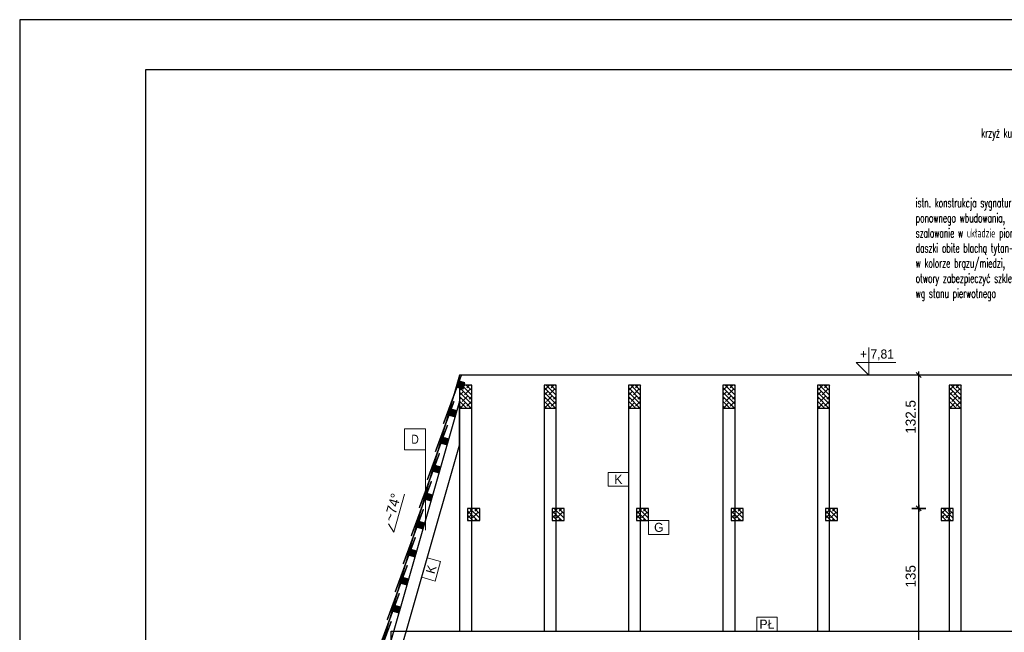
# Model space of a CAD drawing. Header units: centimetres. Extents: x 148485 to 162129, y -6573 to -2118.
# Tile 136 of 167: x 153855 to 154834, y -4212 to -3603. Entities that reach past the tile are written whole.
import ezdxf
from ezdxf import colors
from ezdxf.entities.mleader import LeaderData, LeaderLine
from ezdxf.enums import TextEntityAlignment as Align
from ezdxf.math import Vec2, Vec3

# ---------------------------------------------------------------- set-up
doc = ezdxf.new("R2010")
doc.units = ezdxf.units.CM
doc.header["$LTSCALE"] = 0.1
doc.layers.get('0').update_dxf_attribs({"color": 45})
for name, color, linetype, lineweight in [('A_opis_warstw', 60, 'Continuous', 13), ('A_Opisy', 7, 'Continuous', 18), ('A_opisy więźby', 51, 'Continuous', 13)]:
    doc.layers.add(name, color=color, linetype=linetype, lineweight=lineweight)
for name, color, linetype in [('A_wymiary_zewn', 4, 'Continuous'), ('Format', 7, 'Continuous'), ('hatch_R&F', 4, 'Continuous'), ('ozn_graficzne_PROKON', 5, 'Continuous'), ('ozn_graficzne_R&F', 5, 'Continuous'), ('widoki_R&F', 4, 'Continuous'), ('więźba_R&F', 3, 'Continuous')]:
    doc.layers.add(name, color=color, linetype=linetype)
doc.styles.add('CG', font='FL Pismo Techniczne.ttf')
doc.styles.add('Skala 50', font='simplex.shx', dxfattribs={"width": 0.9, "height": 10})
doc.styles.add('TECH', font='flptechn.ttf')
doc.dimstyles.new('1_50 [cm]', dxfattribs={"dimtxt": 10, "dimasz": 0.5, "dimexe": 0.18, "dimexo": 0.0625, "dimgap": 3, "dimtad": 1, "dimrnd": 0.5, "dimdsep": 46, "dimtxsty": 'TECH', "dimblk1": 'KR', "dimblk2": 'KR', "dimsah": 1, "dimcen": 0.09, "dimse1": 1, "dimse2": 1, "dimclrt": 256, "dimadec": 0, "dimazin": 0, "dimtfac": 1, "dimtofl": 0, "dimtmove": 0, "dimatfit": 3, "dimfxl": 1, "dimtvp": 1, "dimtfill": 1, "dimtfillclr": 256, "dimtolj": 1, "dimtzin": 0, "dimarcsym": 0})

# ---------------------------------------------------------------- blocks, each defined once
blk = doc.blocks.new('KR')
for p, q in [((-7, 0), (7, 0)), ((-4.9, -4.9), (4.9, 4.9)), ((0, -14), (0, 14))]:
    blk.add_line(p, q)
blk = doc.blocks.new('*D520')
at = {"layer": 'A_wymiary_zewn', "color": 0, "lineweight": -2, "transparency": 16777216}
blk.add_line((154749.05, -4223.56), (154749.05, -4089.56), dxfattribs=at)
at = {"layer": 'Defpoints', "color": 0, "transparency": 16777216}
for p in [(154616.3, -4089.06), (154749.05, -4089.06), (154551.68, -4224.06)]:
    blk.add_point(p, dxfattribs=at)
at = {"layer": 'A_wymiary_zewn', "color": 0, "linetype": 'ByBlock', "lineweight": -2, "transparency": 16777216, "xscale": 0.5, "yscale": 0.5, "zscale": 0.5}
for p, rotation in [((154749.05, -4089.06), 90), ((154749.05, -4224.06), 270)]:
    blk.add_blockref('KR', p, dxfattribs=dict(at, rotation=rotation))
at = {"layer": 'A_wymiary_zewn', "transparency": 16777216, "insert": (154741.05, -4156.56), "char_height": 10, "attachment_point": 5, "rotation": 90, "style": 'TECH', "bg_fill": 3, "box_fill_scale": 1.1, "bg_fill_color": 256, "bg_fill_true_color": 13158600, "bg_fill_transparency": 0}
blk.add_mtext('\\A1;135', dxfattribs=at)
blk = doc.blocks.new('*D521')
at = {"layer": 'A_wymiary_zewn', "color": 0, "lineweight": -2, "transparency": 16777216}
blk.add_line((154749.05, -4088.56), (154749.05, -3956.96), dxfattribs=at)
at = {"layer": 'Defpoints', "color": 0, "transparency": 16777216}
for p in [(154678.68, -3956.46), (154749.05, -3956.46), (154616.3, -4089.06)]:
    blk.add_point(p, dxfattribs=at)
at = {"layer": 'A_wymiary_zewn', "color": 0, "linetype": 'ByBlock', "lineweight": -2, "transparency": 16777216, "xscale": 0.5, "yscale": 0.5, "zscale": 0.5}
for p, rotation in [((154749.05, -3956.46), 90), ((154749.05, -4089.06), 270)]:
    blk.add_blockref('KR', p, dxfattribs=dict(at, rotation=rotation))
at = {"layer": 'A_wymiary_zewn', "transparency": 16777216, "insert": (154741.05, -3998), "char_height": 10, "attachment_point": 5, "rotation": 90, "style": 'TECH', "bg_fill": 3, "box_fill_scale": 1.1, "bg_fill_color": 256, "bg_fill_true_color": 13158600, "bg_fill_transparency": 0}
blk.add_mtext('\\A1;132.5', dxfattribs=at)
blk = doc.blocks.new('_Open30')
at = {"color": 0, "linetype": 'ByBlock', "lineweight": -2, "transparency": 16777216}
for p, q in [((-1, 0.2679), (0, 0)), ((0, 0), (-1, -0.2679)), ((0, 0), (-1, 0))]:
    blk.add_line(p, q, dxfattribs=at)

msp = doc.modelspace()

# ---------------------------------------------------------------- hatches: boundary and pattern name
at = {"layer": 'hatch_R&F'}
h = msp.add_hatch(dxfattribs=at)
h.set_pattern_fill('ANSI38', color=256, scale=0.35, angle=129.176942)
h.set_pattern_definition([(110.9993878, (3163.4021, -19891.6407), (-1.037445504, -0.398225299), []), (200.9993878, (3163.4021, -19891.6407), (-1.67666571, -1.833896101), [2.778125, -1.666875])])
h.paths.add_polyline_path([(154295.887, -3970.015), (154297.541, -3964.247), (154291.774, -3962.594), (154290.12, -3968.361)])
h = msp.add_hatch(dxfattribs=at)
h.set_pattern_fill('ANSI38', color=256, angle=90)
h.set_pattern_definition([(135, (2558.8823, 1521.0527), (-2.24506403, -2.24506403), []), (225, (2558.8823, 1521.0527), (-2.24506403, -6.73519209), [7.9375, -4.7625])])
h.paths.add_polyline_path([(154292.304, -3989.227), (154304.304, -3989.227), (154304.304, -3966.582), (154292.304, -3966.582)])
h = msp.add_hatch(dxfattribs=at)
h.set_pattern_fill('ANSI38', color=256, angle=90)
h.set_pattern_definition([(135, (2642.8823, 1521.0527), (-2.24506403, -2.24506403), []), (225, (2642.8823, 1521.0527), (-2.24506403, -6.73519209), [7.9375, -4.7625])])
h.paths.add_polyline_path([(154376.304, -3989.227), (154388.304, -3989.227), (154388.304, -3966.582), (154376.304, -3966.582)])
h = msp.add_hatch(dxfattribs=at)
h.set_pattern_fill('ANSI38', color=256, angle=90)
h.set_pattern_definition([(135, (2726.8823, 1521.0527), (-2.24506403, -2.24506403), []), (225, (2726.8823, 1521.0527), (-2.24506403, -6.73519209), [7.9375, -4.7625])])
h.paths.add_polyline_path([(154460.304, -3989.227), (154472.304, -3989.227), (154472.304, -3966.582), (154460.304, -3966.582)])
h = msp.add_hatch(dxfattribs=at)
h.set_pattern_fill('ANSI38', color=256, angle=90)
h.set_pattern_definition([(135, (2820.8823, 1521.0527), (-2.24506403, -2.24506403), []), (225, (2820.8823, 1521.0527), (-2.24506403, -6.73519209), [7.9375, -4.7625])])
h.paths.add_polyline_path([(154554.304, -3989.227), (154566.304, -3989.227), (154566.304, -3966.582), (154554.304, -3966.582)])
h = msp.add_hatch(dxfattribs=at)
h.set_pattern_fill('ANSI38', color=256, angle=90)
h.set_pattern_definition([(135, (2914.8823, 1521.0527), (-2.24506403, -2.24506403), []), (225, (2914.8823, 1521.0527), (-2.24506403, -6.73519209), [7.9375, -4.7625])])
h.paths.add_polyline_path([(154648.304, -3989.227), (154660.304, -3989.227), (154660.304, -3966.582), (154648.304, -3966.582)])
h = msp.add_hatch(dxfattribs=at)
h.set_pattern_fill('ANSI38', color=256, angle=90)
h.set_pattern_definition([(135, (3045.8823, 1521.0527), (-2.24506403, -2.24506403), []), (225, (3045.8823, 1521.0527), (-2.24506403, -6.73519209), [7.9375, -4.7625])])
h.paths.add_polyline_path([(154779.304, -3989.227), (154791.304, -3989.227), (154791.304, -3966.582), (154779.304, -3966.582)])
h = msp.add_hatch(dxfattribs=at)
h.set_pattern_fill('ANSI38', color=256, scale=0.35, angle=129.176942)
h.set_pattern_definition([(110.9993878, (3155.4086, -19919.5173), (-1.037445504, -0.398225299), []), (200.9993878, (3155.4086, -19919.5173), (-1.67666571, -1.833896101), [2.778125, -1.666875])])
h.paths.add_polyline_path([(154287.894, -3997.892), (154289.548, -3992.124), (154283.78, -3990.47), (154282.126, -3996.238)])
h = msp.add_hatch(dxfattribs=at)
h.set_pattern_fill('ANSI38', color=256, scale=0.35, angle=129.176942)
h.set_pattern_definition([(110.9993878, (3143.4232, -19945.9246), (-1.037445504, -0.398225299), []), (200.9993878, (3143.4232, -19945.9246), (-1.67666571, -1.833896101), [2.778125, -1.666875])])
h.paths.add_polyline_path([(154279.901, -4025.768), (154281.554, -4020.001), (154275.787, -4018.347), (154274.133, -4024.114)])
h = msp.add_hatch(dxfattribs=at)
h.set_pattern_fill('ANSI38', color=256, scale=0.35, angle=129.176942)
h.set_pattern_definition([(110.9993878, (3131.4377, -19972.332), (-1.037445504, -0.398225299), []), (200.9993878, (3131.4377, -19972.332), (-1.67666571, -1.833896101), [2.778125, -1.666875])])
h.paths.add_polyline_path([(154271.907, -4053.645), (154273.561, -4047.877), (154267.793, -4046.223), (154266.139, -4051.991)])
h = msp.add_hatch(dxfattribs=at)
h.set_pattern_fill('ANSI38', color=256, scale=0.35, angle=129.176942)
h.set_pattern_definition([(110.9993878, (3119.4522, -19998.7393), (-1.037445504, -0.398225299), []), (200.9993878, (3119.4522, -19998.7393), (-1.67666571, -1.833896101), [2.778125, -1.666875])])
h.paths.add_polyline_path([(154263.914, -4081.521), (154265.567, -4075.754), (154259.8, -4074.1), (154258.146, -4079.867)])
h = msp.add_hatch(dxfattribs=at)
h.set_pattern_fill('ANSI38', color=256, angle=90)
h.set_pattern_definition([(135, (2566.8823, 1398.5742), (-2.24506403, -2.24506403), []), (225, (2566.8823, 1398.5742), (-2.24506403, -6.73519209), [7.9375, -4.7625])])
h.paths.add_polyline_path([(154300.304, -4101.06), (154312.304, -4101.06), (154312.304, -4089.06), (154300.304, -4089.06)])
h = msp.add_hatch(dxfattribs=at)
h.set_pattern_fill('ANSI38', color=256, angle=90)
h.set_pattern_definition([(135, (2650.8823, 1398.5742), (-2.24506403, -2.24506403), []), (225, (2650.8823, 1398.5742), (-2.24506403, -6.73519209), [7.9375, -4.7625])])
h.paths.add_polyline_path([(154384.304, -4101.06), (154396.304, -4101.06), (154396.304, -4089.06), (154384.304, -4089.06)])
h = msp.add_hatch(dxfattribs=at)
h.set_pattern_fill('ANSI38', color=256, angle=90)
h.set_pattern_definition([(135, (2734.8823, 1398.5742), (-2.24506403, -2.24506403), []), (225, (2734.8823, 1398.5742), (-2.24506403, -6.73519209), [7.9375, -4.7625])])
h.paths.add_polyline_path([(154468.304, -4101.06), (154480.304, -4101.06), (154480.304, -4089.06), (154468.304, -4089.06)])
h = msp.add_hatch(dxfattribs=at)
h.set_pattern_fill('ANSI38', color=256, angle=90)
h.set_pattern_definition([(135, (2828.8823, 1398.5742), (-2.24506403, -2.24506403), []), (225, (2828.8823, 1398.5742), (-2.24506403, -6.73519209), [7.9375, -4.7625])])
h.paths.add_polyline_path([(154562.304, -4101.06), (154574.304, -4101.06), (154574.304, -4089.06), (154562.304, -4089.06)])
h = msp.add_hatch(dxfattribs=at)
h.set_pattern_fill('ANSI38', color=256, angle=90)
h.set_pattern_definition([(135, (2922.8823, 1398.5742), (-2.24506403, -2.24506403), []), (225, (2922.8823, 1398.5742), (-2.24506403, -6.73519209), [7.9375, -4.7625])])
h.paths.add_polyline_path([(154656.304, -4101.06), (154668.304, -4101.06), (154668.304, -4089.06), (154656.304, -4089.06)])
h = msp.add_hatch(dxfattribs=at)
h.set_pattern_fill('ANSI38', color=256, angle=90)
h.set_pattern_definition([(135, (3037.8823, 1398.5742), (-2.24506403, -2.24506403), []), (225, (3037.8823, 1398.5742), (-2.24506403, -6.73519209), [7.9375, -4.7625])])
h.paths.add_polyline_path([(154771.304, -4101.06), (154783.304, -4101.06), (154783.304, -4089.06), (154771.304, -4089.06)])
h = msp.add_hatch(dxfattribs=at)
h.set_pattern_fill('ANSI38', color=256, scale=0.35, angle=129.176942)
h.set_pattern_definition([(110.9993878, (3107.4667, -20025.1467), (-1.037445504, -0.398225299), []), (200.9993878, (3107.4667, -20025.1467), (-1.67666571, -1.833896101), [2.778125, -1.666875])])
h.paths.add_polyline_path([(154255.92, -4109.398), (154257.574, -4103.63), (154251.806, -4101.976), (154250.152, -4107.744)])
h = msp.add_hatch(dxfattribs=at)
h.set_pattern_fill('ANSI38', color=256, scale=0.35, angle=129.176942)
h.set_pattern_definition([(110.9993878, (3099.4732, -20053.0233), (-1.037445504, -0.398225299), []), (200.9993878, (3099.4732, -20053.0233), (-1.67666571, -1.833896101), [2.778125, -1.666875])])
h.paths.add_polyline_path([(154247.927, -4137.274), (154249.58, -4131.507), (154243.813, -4129.853), (154242.159, -4135.621)])
h = msp.add_hatch(dxfattribs=at)
h.set_pattern_fill('ANSI38', color=256, scale=0.35, angle=129.176942)
h.set_pattern_definition([(110.9993878, (3091.4797, -20080.8998), (-1.037445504, -0.398225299), []), (200.9993878, (3091.4797, -20080.8998), (-1.67666571, -1.833896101), [2.778125, -1.666875])])
h.paths.add_polyline_path([(154239.933, -4165.151), (154241.587, -4159.383), (154235.819, -4157.73), (154234.166, -4163.497)])
h = msp.add_hatch(dxfattribs=at)
h.set_pattern_fill('ANSI38', color=256, scale=0.35, angle=129.176942)
h.set_pattern_definition([(110.9993878, (3083.4863, -20108.7764), (-1.037445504, -0.398225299), []), (200.9993878, (3083.4863, -20108.7764), (-1.67666571, -1.833896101), [2.778125, -1.666875])])
h.paths.add_polyline_path([(154231.94, -4193.028), (154233.593, -4187.26), (154227.826, -4185.606), (154226.172, -4191.374)])

# ---------------------------------------------------------------- linework, layer by layer
at = {"layer": 'A_opis_warstw', "const_width": 1}
msp.add_lwpolyline([(154237.471, -4030.761), (154258.471, -4030.761), (154258.471, -4009.761), (154258.471, -4110.893)], dxfattribs=at)
at = {"layer": 'A_opis_warstw'}
msp.add_lwpolyline([(154258.471, -4009.761), (154237.471, -4009.761), (154237.471, -4030.761), (154258.471, -4030.761)], close=True, dxfattribs=at)
at = {"layer": 'A_Opisy'}
for p, q in [((154699.427, -3928.853), (154699.427, -3956.353)), ((154699.427, -3956.353), (154686.927, -3943.853)), ((154686.927, -3943.853), (154726.188, -3943.853))]:
    msp.add_line(p, q, dxfattribs=at)
at = {"layer": 'A_opisy więźby'}
for points in [[(154460.304, -4053.24), (154460.304, -4067.013), (154440.048, -4067.013), (154440.048, -4053.24)], [(154500.56, -4101.06), (154500.56, -4114.833), (154480.304, -4114.833), (154480.304, -4101.06)], [(154260.181, -4138.075), (154273.42, -4141.872), (154267.836, -4161.343), (154254.597, -4157.547)], [(154608.122, -4197.288), (154608.122, -4211.06), (154587.866, -4211.06), (154587.866, -4197.288)]]:
    msp.add_lwpolyline(points, close=True, dxfattribs=at)
at = {"layer": 'A_wymiary_zewn'}
msp.add_lwpolyline([(155386.7, -4401.146), (155152.304, -3956.463), (154292.304, -3956.463), (154200.982, -4274.94), (154145.304, -4401.146)], dxfattribs=at)
at = {"layer": 'Format'}
msp.add_lwpolyline([(153854.639, -5087.917), (156354.639, -5087.917), (156354.639, -3602.917), (153854.639, -3602.917)], close=True, dxfattribs=at)
at = {"layer": 'ozn_graficzne_PROKON', "color": 4, "lineweight": 5}
msp.add_lwpolyline([(154237.627, -4074.793), (154226.739, -4112.764), (154221.44, -4104.284)], dxfattribs=at)
at = {"layer": 'ozn_graficzne_R&F'}
msp.add_lwpolyline([(153979.639, -5037.917), (156304.639, -5037.917), (156304.639, -3652.917), (153979.639, -3652.917)], close=True, dxfattribs=at)
at = {"layer": 'widoki_R&F', "const_width": 1.5}
for points in [[(154294.035, -3956.463), (154276.157, -4004.928)], [(154286.759, -3982.397), (154268.163, -4032.805)], [(154280.299, -4006.116), (154260.17, -4060.682)], [(154272.305, -4033.993), (154252.176, -4088.558)], [(154264.312, -4061.869), (154244.183, -4116.435)], [(154256.318, -4089.746), (154236.189, -4144.311)], [(154248.325, -4117.622), (154228.196, -4172.188)], [(154240.331, -4145.499), (154220.202, -4200.065)], [(154232.338, -4173.376), (154212.209, -4227.941)], [(154224.344, -4201.252), (154204.215, -4255.818)]]:
    msp.add_lwpolyline(points, dxfattribs=at)
at = {"layer": 'widoki_R&F'}
for points in [[(154295.887, -3970.015), (154297.541, -3964.247), (154291.774, -3962.594), (154290.12, -3968.361)], [(154287.894, -3997.892), (154289.548, -3992.124), (154283.78, -3990.47), (154282.126, -3996.238)], [(154279.901, -4025.768), (154281.554, -4020.001), (154275.787, -4018.347), (154274.133, -4024.114)], [(154271.907, -4053.645), (154273.561, -4047.877), (154267.793, -4046.223), (154266.139, -4051.991)], [(154263.914, -4081.521), (154265.567, -4075.754), (154259.8, -4074.1), (154258.146, -4079.867)], [(154255.92, -4109.398), (154257.574, -4103.63), (154251.806, -4101.976), (154250.152, -4107.744)], [(154247.927, -4137.274), (154249.58, -4131.507), (154243.813, -4129.853), (154242.159, -4135.621)], [(154239.933, -4165.151), (154241.587, -4159.383), (154235.819, -4157.73), (154234.166, -4163.497)], [(154231.94, -4193.028), (154233.593, -4187.26), (154227.826, -4185.606), (154226.172, -4191.374)]]:
    msp.add_lwpolyline(points, close=True, dxfattribs=at)
at = {"layer": 'więźba_R&F', "linetype": 'ByBlock'}
for points in [[(154304.304, -4211.06), (154304.304, -3966.582), (154292.304, -3966.582), (154292.304, -4211.06)], [(154388.304, -4211.06), (154388.304, -3966.582), (154376.304, -3966.582), (154376.304, -4211.06)], [(154472.304, -4211.06), (154472.304, -3966.582), (154460.304, -3966.582), (154460.304, -4211.06)], [(154566.304, -4211.06), (154566.304, -3966.582), (154554.304, -3966.582), (154554.304, -4211.06)], [(154660.304, -4211.06), (154660.304, -3966.582), (154648.304, -3966.582), (154648.304, -4211.06)], [(154791.304, -4211.06), (154791.304, -3966.582), (154779.304, -3966.582), (154779.304, -4211.06)], [(154172.431, -4400.56), (154184.914, -4400.56), (154292.304, -4026.047), (154292.304, -3982.511), (154172.431, -4400.56)], [(154906.7, -4225.06), (154224.304, -4225.06), (154224.304, -4211.06), (154906.7, -4211.06)]]:
    msp.add_lwpolyline(points, dxfattribs=at)
for points in [[(154292.304, -3989.227), (154304.304, -3989.227), (154304.304, -3966.582), (154292.304, -3966.582)], [(154376.304, -3989.227), (154388.304, -3989.227), (154388.304, -3966.582), (154376.304, -3966.582)], [(154460.304, -3989.227), (154472.304, -3989.227), (154472.304, -3966.582), (154460.304, -3966.582)], [(154554.304, -3989.227), (154566.304, -3989.227), (154566.304, -3966.582), (154554.304, -3966.582)], [(154648.304, -3989.227), (154660.304, -3989.227), (154660.304, -3966.582), (154648.304, -3966.582)], [(154779.304, -3989.227), (154791.304, -3989.227), (154791.304, -3966.582), (154779.304, -3966.582)], [(154300.304, -4101.06), (154312.304, -4101.06), (154312.304, -4089.06), (154300.304, -4089.06)], [(154384.304, -4101.06), (154396.304, -4101.06), (154396.304, -4089.06), (154384.304, -4089.06)], [(154468.304, -4101.06), (154480.304, -4101.06), (154480.304, -4089.06), (154468.304, -4089.06)], [(154562.304, -4101.06), (154574.304, -4101.06), (154574.304, -4089.06), (154562.304, -4089.06)], [(154656.304, -4101.06), (154668.304, -4101.06), (154668.304, -4089.06), (154656.304, -4089.06)], [(154771.304, -4101.06), (154783.304, -4101.06), (154783.304, -4089.06), (154771.304, -4089.06)]]:
    msp.add_lwpolyline(points, close=True, dxfattribs=at)

# ---------------------------------------------------------------- texts
at = {"layer": 'A_opis_warstw', "insert": (154247.971, -4020.261), "char_height": 9, "width": 21, "attachment_point": 5, "style": 'TECH'}
msp.add_mtext('{\\W0.85;D}', dxfattribs=at)
at = {"layer": 'A_Opisy', "color": 4, "style": 'TECH'}
msp.add_text('+ 7,81', height=9, dxfattribs=at).set_placement((154690.624, -3939.967))
at = {"layer": 'ozn_graficzne_PROKON', "color": 6, "lineweight": 0, "style": 'CG'}
msp.add_text('~74%%D', height=10, rotation=74, dxfattribs=at).set_placement((154233.206, -4090.212), align=Align.BOTTOM_CENTER)

# ---------------------------------------------------------------- leaders
at = {"layer": 'widoki_R&F'}
ml = msp.add_multileader_mtext('Standard', dxfattribs=at)
ml.set_content('{\\W0.6;krzyż kuty do rekonstrukcji}', color=256, style='Skala 50')
ml.set_leader_properties()
ml.set_arrow_properties(name='OPEN30')
ml.build(insert=Vec2(0, 0))
ml.multileader.update_dxf_attribs({"dogleg_length": 13.72, "arrow_head_size": 7})
ctx = ml.context
ctx.base_point, ctx.char_height, ctx.arrow_head_size, ctx.plane_origin = Vec3(154809.307, -3717.122), 9, 7, Vec3(88937.483, 2995.217)
notes = []
notes.append((ctx, [(0, (1, 1, 0), (154939.398, -3717.122), (-1, 0), 13.72, [(0, [(154948.944, -3733.743)], 0, [])])]))
ctx.mtext.insert, ctx.mtext.width, ctx.mtext.defined_height = Vec3(154811.307, -3711.122), 131.17135, 46.643
for ctx, leaders in notes:
    for number, flags, end, landing, length, lines in leaders:
        leader = LeaderData()
        leader.index, (leader.has_last_leader_line, leader.has_dogleg_vector, leader.attachment_direction) = number, flags
        leader.last_leader_point, leader.dogleg_vector, leader.dogleg_length = Vec3(end), Vec3(landing), length
        for number, points, colour, breaks in lines:
            line = LeaderLine()
            line.index, line.vertices, line.color, line.breaks = number, Vec3.list(points), colors.encode_raw_color(colour), breaks
            leader.lines.append(line)
        ctx.leaders.append(leader)

# ---------------------------------------------------------------- next in the draw order: texts
at = {"layer": 'A_opisy więźby', "char_height": 9, "width": 18.756, "attachment_point": 5, "style": 'TECH', "bg_fill": 3, "box_fill_scale": 1, "bg_fill_color": 1, "bg_fill_transparency": 0}
for s, insert in [('K', (154450.176, -4060.127)), ('G', (154490.432, -4107.947)), ('PŁ', (154597.994, -4204.174))]:
    msp.add_mtext(s, dxfattribs=dict(at, insert=insert))
at = {"layer": 'A_opisy więźby', "insert": (154264.008, -4149.709), "char_height": 9, "width": 18.756, "attachment_point": 5, "rotation": 74, "style": 'TECH', "bg_fill": 3, "box_fill_scale": 1, "bg_fill_color": 1, "bg_fill_transparency": 0}
msp.add_mtext('K', dxfattribs=at)

# ---------------------------------------------------------------- next in the draw order: dimensions: what is measured, and where the dimension line sits
at = {"layer": 'A_wymiary_zewn'}
dim = msp.add_linear_dim(base=(154749.051, -4089.06), p1=(154551.681, -4224.06), p2=(154616.298, -4089.06), angle=90, dimstyle='1_50 [cm]', override={"dimtmove": 1}, dxfattribs=at)
dim.commit()
dim.dimension.update_dxf_attribs({"geometry": '*D520', "text_midpoint": (154741.051, -4156.56)})

# ---------------------------------------------------------------- next in the draw order: dimensions: what is measured, and where the dimension line sits
dim = msp.add_linear_dim(base=(154749.051, -3956.463), p1=(154616.298, -4089.06), p2=(154678.681, -3956.463), angle=90, dimstyle='1_50 [cm]', override={"dimtmove": 1}, dxfattribs=at)
dim.commit()
dim.dimension.update_dxf_attribs({"geometry": '*D521', "text_midpoint": (154749.051, -3997.999), "dimtype": 160})

# ---------------------------------------------------------------- next in the draw order: leaders
at = {"layer": 'widoki_R&F'}
ml = msp.add_multileader_mtext('Standard', dxfattribs=at)
ml.set_content('{\\W0.6;istn. konstrukcja sygnaturki do ponownego wbudowania,\\Pszalowanie w układzie pionowym, \\Pdaszki obite blachą tytan-cynk \\Pw kolorze brązu/miedzi,\\Potwory zabezpieczyć szkleniem \\Pwg stanu pierwotnego}', color=256, style='Skala 50')
ml.set_leader_properties()
ml.set_arrow_properties(name='OPEN30')
ml.build(insert=Vec2(0, 0))
ml.multileader.update_dxf_attribs({"dogleg_length": 13.72, "arrow_head_size": 7})
ctx = ml.context
ctx.base_point, ctx.char_height, ctx.arrow_head_size, ctx.plane_origin = Vec3(154744.042, -3786.546), 9, 7, Vec3(88902.034, 2961.266)
notes = []
notes.append((ctx, [(0, (1, 1, 0), (154897.533, -3786.546), (-1, 0), 13.72, [(0, [(154926.031, -3814.253)], 0, [])])]))
ctx.mtext.insert, ctx.mtext.width, ctx.mtext.defined_height = Vec3(154746.042, -3780.546), 141.78502, 46.643
for ctx, leaders in notes:
    for number, flags, end, landing, length, lines in leaders:
        leader = LeaderData()
        leader.index, (leader.has_last_leader_line, leader.has_dogleg_vector, leader.attachment_direction) = number, flags
        leader.last_leader_point, leader.dogleg_vector, leader.dogleg_length = Vec3(end), Vec3(landing), length
        for number, points, colour, breaks in lines:
            line = LeaderLine()
            line.index, line.vertices, line.color, line.breaks = number, Vec3.list(points), colors.encode_raw_color(colour), breaks
            leader.lines.append(line)
        ctx.leaders.append(leader)

doc.saveas('drawing.dxf')
